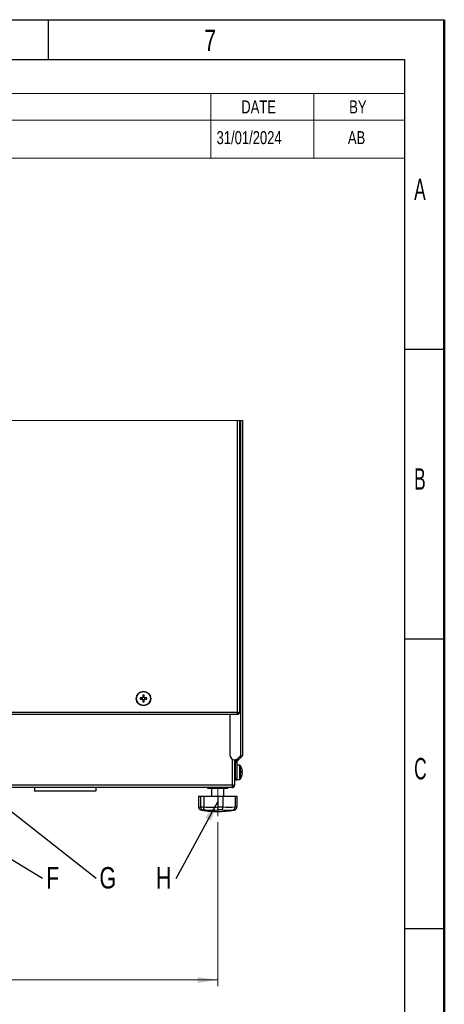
# Paper-space layout 'Specification Drawing' of a CAD drawing. Header units: millimetres. Extents: x 0 to 420, y 0 to 297.
# Tile 38 of 38: x 351 to 420, y 136 to 297. Entities that reach past the tile are written whole.
import ezdxf

# ---------------------------------------------------------------- set-up
doc = ezdxf.new("R2010")
doc.units = ezdxf.units.MM
doc.layers.add('BOARDER', color=7, linetype='Continuous', lineweight=25)
doc.layers.add('COMPONENT', color=7, linetype='Continuous')
doc.styles.add('SLDTEXTSTYLE0', font='TXT', dxfattribs={"width": 0.75})
doc.styles.add('SLDTEXTSTYLE1', font='TXT', dxfattribs={"width": 0.605})
doc.dimstyles.new('SLDDIMSTYLE0', dxfattribs={"dimtxt": 0.18, "dimasz": 3.302, "dimexe": 0, "dimexo": 0.0625, "dimgap": 0, "dimtad": 0, "dimtih": 1, "dimtoh": 1, "dimdec": 0, "dimrnd": 1e-09, "dimzin": 0, "dimdsep": 46, "dimtxsty": 'Standard', "dimsah": 1, "dimcen": 0.09, "dimadec": 0, "dimazin": 0, "dimtfac": 3.302, "dimtdec": 0, "dimtofl": 0, "dimtmove": 0, "dimatfit": 3, "dimfxl": 0, "dimfrac": 2, "dimtolj": 1, "dimtzin": 0, "dimarcsym": 0})
doc.dimstyles.new('SLDDIMSTYLE5', dxfattribs={"dimtxt": 3.5, "dimasz": 3.302, "dimexe": 0, "dimexo": 0.0625, "dimgap": 0.875, "dimtad": 1, "dimlfac": 4, "dimrnd": 1e-09, "dimzin": 12, "dimdsep": 46, "dimtxsty": 'SLDTEXTSTYLE0', "dimsah": 1, "dimcen": 0.09, "dimadec": 0, "dimazin": 3, "dimtfac": 1, "dimtofl": 0, "dimtmove": 0, "dimatfit": 3, "dimfxl": 0, "dimfrac": 2, "dimtolj": 1, "dimtzin": 12, "dimarcsym": 0})

# ---------------------------------------------------------------- blocks, each defined once
blk = doc.blocks.new('SW_TABLEANNOTATION_1')
at = {"color": 0, "linetype": 'Continuous', "lineweight": 18}
for p, q in [((0, 0), (0, -5.56)), ((0, 0), (11.79, 0)), ((11.79, 0), (23.59, 0)), ((23.59, 0), (121.13, 0)), ((121.13, 0), (137.97, 0)), ((137.97, 0), (152.75, 0)), ((152.75, 0), (152.75, -5.56)), ((0, -5.56), (0, -9.9)), ((0, -5.56), (11.79, -5.56)), ((11.79, -5.56), (11.79, -9.9)), ((11.79, -5.56), (23.59, -5.56)), ((23.59, -5.56), (23.59, -9.9)), ((23.59, -5.56), (121.13, -5.56)), ((121.13, -5.56), (121.13, -9.9)), ((121.13, -5.56), (137.97, -5.56)), ((137.97, -5.56), (137.97, -9.9)), ((137.97, -5.56), (152.75, -5.56)), ((152.75, -5.56), (152.75, -9.9)), ((0, -9.9), (11.79, -9.9)), ((0, -9.9), (0, -16.13)), ((11.79, -9.9), (23.59, -9.9)), ((11.79, -9.9), (11.79, -16.13)), ((23.59, -9.9), (121.13, -9.9)), ((23.59, -9.9), (23.59, -16.13)), ((121.13, -9.9), (137.97, -9.9)), ((121.13, -9.9), (121.13, -16.13)), ((137.97, -9.9), (152.75, -9.9)), ((137.97, -9.9), (137.97, -16.13)), ((152.75, -9.9), (152.75, -16.13)), ((0, -16.13), (11.79, -16.13)), ((11.79, -16.13), (23.59, -16.13)), ((23.59, -16.13), (121.13, -16.13)), ((121.13, -16.13), (137.97, -16.13)), ((137.97, -16.13), (152.75, -16.13))]:
    blk.add_line(p, q, dxfattribs=at)
at = {"color": 0, "linetype": 'Continuous', "lineweight": 18, "attachment_point": 1, "style": 'SLDTEXTSTYLE0'}
for s, insert, char_height in [('REVISIONS', (69.45, -1.73), 2.117), ('ECI', (3.67, -6.68), 2.117), ('REV.', (14.7, -6.68), 2.117), ('COMMENT', (64.99, -6.68), 2.117), ('DATE', (126.1, -6.68), 2.117), ('BY', (143.72, -6.68), 2.117), ('0513', (2.77, -11.7), 2.117), ('B', (16.88, -11.7), 2.12), ('Depth updated', (61.59, -11.7), 2.1167), ('31/01/2024', (122.06, -11.7), 2.117), ('AB', (143.51, -11.7), 2.117)]:
    blk.add_mtext(s, dxfattribs=dict(at, insert=insert, char_height=char_height))
blk = doc.blocks.new('_D_5')
at = {"color": 7, "linetype": 'Continuous', "lineweight": 0}
for p, q in [((276.25, 165.94), (276.25, 139.19)), ((383, 165.94), (383, 139.19)), ((276.25, 140.19), (383, 140.19))]:
    blk.add_line(p, q, dxfattribs=at)
at = {"color": 7, "linetype": 'Continuous', "lineweight": 18}
for points in [[(276.25, 140.19), (279.55, 139.68), (279.55, 140.69)], [(383, 140.19), (379.7, 140.69), (379.7, 139.68)]]:
    blk.add_solid(points, dxfattribs=at)
at = {"color": 7, "linetype": 'Continuous', "lineweight": 18, "insert": (319.34, 144.7), "char_height": 3.5, "attachment_point": 1, "rotation": 0, "style": 'SLDTEXTSTYLE0'}
blk.add_mtext('427', dxfattribs=at)
blk = doc.blocks.new('SW_NOTE_0_16')
at = {"color": 0, "linetype": 'Continuous', "lineweight": 0, "insert": (0.57, 1.8), "char_height": 3.5, "attachment_point": 1, "style": 'SLDTEXTSTYLE0'}
blk.add_mtext('F', dxfattribs=at)
blk = doc.blocks.new('SW_NOTE_0_17')
at = {"color": 0, "linetype": 'Continuous', "lineweight": 0, "insert": (0.53, 1.8), "char_height": 3.5, "attachment_point": 1, "style": 'SLDTEXTSTYLE0'}
blk.add_mtext('G', dxfattribs=at)
blk = doc.blocks.new('SW_NOTE_0_18')
at = {"color": 0, "linetype": 'Continuous', "lineweight": 0, "insert": (-1.99, 1.91), "char_height": 3.5, "attachment_point": 2, "style": 'SLDTEXTSTYLE0'}
blk.add_mtext('H', dxfattribs=at)

psp = doc.layouts.new('Specification Drawing')

# ---------------------------------------------------------------- linework, layer by layer
at = {"color": 7, "linetype": 'Continuous', "lineweight": 18}
for p, q in [((387.0995, 231.5481), (272.1495, 231.5481)), ((382.9995, 171.4481), (382.9995, 166.944))]:
    psp.add_line(p, q, dxfattribs=at)
at = {"color": 7, "linetype": 'Continuous', "lineweight": 25}
for p, q in [((386.162, 231.5481), (386.162, 183.9231)), ((386.562, 231.5481), (386.562, 183.9231)), ((386.6995, 231.5481), (386.6995, 176.7998)), ((387.0995, 177.0201), (387.0995, 231.5481)), ((370.7458, 186.6954), (370.7458, 186.3734)), ((371.0033, 186.3734), (371.0033, 186.6954)), ((370.6492, 186.2769), (370.3272, 186.2769)), ((370.3272, 186.0194), (370.6492, 186.0194)), ((370.6285, 186.2769), (370.6285, 186.0194)), ((371.0033, 186.3941), (370.7458, 186.3941)), ((370.7458, 185.9228), (370.7458, 185.6008)), ((370.7458, 185.9021), (371.0033, 185.9021)), ((371.0033, 185.6008), (371.0033, 185.9228)), ((371.4218, 186.2769), (371.0998, 186.2769)), ((371.0998, 186.0194), (371.4218, 186.0194)), ((371.1205, 186.0194), (371.1205, 186.2769)), ((321.8745, 183.9231), (386.162, 183.9231)), ((386.1585, 183.5231), (321.8745, 183.5231)), ((384.9995, 183.5231), (384.9995, 176.9104)), ((386.1585, 183.5231), (386.162, 183.5231)), ((386.162, 183.9231), (386.562, 183.9231)), ((386.162, 183.5231), (386.162, 183.7231)), ((385.3495, 176.276), (385.3495, 171.9981)), ((385.7495, 176.1604), (385.7495, 172.0017)), ((386.0995, 175.7716), (385.8995, 175.7716)), ((385.8995, 175.7716), (385.8995, 175.7608)), ((385.8995, 175.7608), (386.0995, 175.7608)), ((385.8995, 173.0678), (385.8995, 175.7608)), ((386.1581, 175.913), (386.0167, 176.0544)), ((386.0995, 175.7608), (386.0995, 175.7716)), ((386.0995, 175.7608), (386.0995, 173.0678)), ((386.576, 175.2856), (386.0995, 175.2856)), ((386.762, 176.7998), (386.2363, 176.2741)), ((386.3778, 176.1327), (386.2363, 176.2741)), ((386.6995, 176.7998), (386.2798, 176.3801)), ((386.9824, 176.7373), (386.3778, 176.1327)), ((386.576, 175.2856), (386.576, 172.9106)), ((386.6995, 176.7998), (387.0459, 176.7998)), ((385.7495, 175.0981), (385.8995, 175.0981)), ((385.8995, 175.0445), (385.7495, 175.0445)), ((385.7495, 174.1518), (385.8995, 174.1518)), ((385.8995, 174.0445), (385.7495, 174.0445)), ((386.6684, 175.2372), (386.6684, 172.959)), ((387.0076, 174.341), (387.0076, 174.261)), ((387.0076, 174.1895), (387.0076, 174.2627)), ((387.0076, 174.0067), (387.0076, 173.8961)), ((387.0076, 173.8553), (387.0076, 173.8961)), ((385.7495, 173.1518), (385.8995, 173.1518)), ((385.8995, 173.0981), (385.7495, 173.0981)), ((386.0995, 173.0678), (385.8995, 173.0678)), ((385.8995, 173.0678), (385.8995, 172.8481)), ((385.8995, 172.8481), (386.0995, 172.8481)), ((386.0995, 172.8481), (386.0995, 173.0678)), ((386.0995, 172.9106), (386.576, 172.9106)), ((385.3495, 171.9981), (273.8995, 171.9981)), ((385.3495, 171.5981), (273.8995, 171.5981)), ((353.0788, 171.5981), (353.0788, 171.0658)), ((353.0788, 171.0658), (363.0788, 171.0658)), ((353.0788, 171.0408), (353.0788, 171.0658)), ((363.0788, 171.0408), (353.0788, 171.0408)), ((363.0788, 171.5981), (363.0788, 171.0658)), ((363.0788, 171.0408), (363.0788, 171.0658)), ((381.373, 171.4481), (381.373, 171.5981)), ((382.9995, 171.4481), (381.373, 171.4481)), ((381.3745, 171.4481), (381.3745, 171.5981)), ((381.9985, 171.4481), (381.9985, 170.1981)), ((381.9995, 171.4481), (381.9995, 170.1981)), ((382.9995, 171.4481), (382.9995, 171.5981)), ((384.6245, 171.4481), (382.9995, 171.4481)), ((383.9995, 170.1981), (383.9995, 171.4481)), ((384.6245, 171.4481), (384.6245, 171.5981)), ((384.6245, 171.4481), (384.6245, 171.5981)), ((385.3495, 171.9981), (385.3495, 171.5981)), ((385.3495, 171.9221), (385.425, 171.9726)), ((385.5495, 171.9981), (385.7495, 171.9981)), ((385.7495, 171.9981), (385.7495, 172.0017)), ((379.859, 170.1981), (379.859, 168.4564)), ((379.859, 170.1981), (380.1942, 170.1981)), ((380.1942, 170.1981), (380.1942, 168.4564)), ((380.1942, 170.1981), (380.7048, 170.1981)), ((380.7048, 170.1981), (380.7048, 168.4564)), ((380.7048, 170.1981), (383.0179, 170.1981)), ((383.0179, 170.1981), (383.0179, 168.4564)), ((383.0179, 170.1981), (383.8453, 170.1981)), ((383.8453, 170.1981), (383.8453, 168.4564)), ((383.8453, 170.1981), (385.8233, 170.1981)), ((385.8233, 170.1981), (385.8233, 168.4564)), ((385.8233, 170.1981), (386.14, 170.1981)), ((386.14, 170.1981), (386.14, 168.4564)), ((379.8591, 168.4481), (379.859, 168.4564)), ((380.1942, 168.4564), (380.1943, 168.4481)), ((380.1943, 168.4481), (380.7047, 168.4481)), ((380.394, 167.9151), (380.3873, 167.9163)), ((380.4086, 167.9127), (380.4126, 167.9118)), ((380.9252, 167.9563), (380.5995, 167.9563)), ((380.7047, 168.4481), (380.7048, 168.4564)), ((383.0179, 168.4564), (383.0181, 168.4481)), ((383.0181, 168.4481), (383.8452, 168.4481)), ((383.6425, 167.9563), (383.1147, 167.9563)), ((383.8452, 168.4481), (383.8453, 168.4564)), ((385.7168, 167.9563), (385.5148, 167.9563)), ((385.8233, 168.4564), (385.8234, 168.4481)), ((385.8234, 168.4481), (386.14, 168.4481)), ((386.14, 168.4481), (386.14, 168.4564))]:
    psp.add_line(p, q, dxfattribs=at)
at = {"color": 7, "linetype": 'Continuous', "lineweight": 25, "flags": 128}
for points in [[(386.2363, 176.2741), (386.208, 176.2458), (386.1798, 176.2176), (386.1518, 176.1895), (386.124, 176.1617), (386.0965, 176.1342), (386.0694, 176.1071), (386.0427, 176.0805), (386.0167, 176.0544)], [(386.1581, 175.913), (386.1842, 175.9391), (386.2108, 175.9657), (386.2379, 175.9928), (386.2654, 176.0203), (386.2932, 176.0481), (386.3213, 176.0762), (386.3495, 176.1044), (386.3778, 176.1327)], [(386.9459, 174.0981), (386.9467, 174.0747), (386.9472, 174.0559)], [(386.9472, 174.6471), (386.9474, 174.6472), (386.9476, 174.6473)], [(386.9476, 173.5489), (386.9474, 173.5491), (386.9472, 173.5492)]]:
    psp.add_lwpolyline(points, dxfattribs=at)
at = {"color": 7, "linetype": 'Continuous', "lineweight": 25}
for radius in [1.1875, 1.1391]:
    psp.add_circle((370.8745, 186.1481), radius, dxfattribs=at)
for centre, radius, start, end in [((370.8745, 182.3041), 4.3932, 88.320598, 91.679402), ((374.7285, 186.1481), 4.4031, 178.324406, 181.675594), ((370.8745, 186.1481), 0.2594, 119.747008, 150.253545), ((370.8745, 186.1481), 0.2594, 209.746455, 240.252992), ((370.8745, 186.1481), 0.2128, 142.759236, 217.240764), ((370.8745, 186.1482), 0.2127, 127.239641, 142.761673), ((370.8745, 186.1481), 0.2127, 217.238327, 232.760359), ((370.8745, 186.1481), 0.2128, 52.761469, 127.238531), ((370.8745, 186.1481), 0.2128, 232.761469, 307.238531), ((370.8745, 189.9921), 4.3932, 268.320598, 271.679402), ((370.8745, 186.1481), 0.2594, 29.746455, 60.252992), ((370.8746, 186.1482), 0.2126, 37.235712, 52.762975), ((370.8745, 186.1481), 0.2594, 299.747008, 330.253545), ((370.8746, 186.148), 0.2126, 307.237025, 322.764288), ((370.8745, 186.1481), 0.2127, 322.758492, 37.241508), ((367.0213, 186.1481), 4.4024, 358.324129, 1.675871), ((385.7495, 176.9104), 0.75, 179.999885, 314.999952), ((386.5196, 177.0388), 0.5781, 335.573138, 343.918784), ((386.6995, 177.0201), 0.4, 339.295243, 359.999915), ((386.6791, 177.02), 0.4204, 340.355625, 0.013383), ((386.576, 175.1731), 0.1125, 34.72133, 90.002159), ((386.6996, 177.0201), 0.3999, 315.000191, 326.576445), ((385.0244, 174.0981), 2.0002, 16.121072, 34.717065), ((386.9054, 174.6417), 0.0421, 7.711323, 24.155743), ((385.0719, 174.1182), 1.9485, 6.564875, 16.111047), ((386.8575, 174.1388), 0.1936, 39.13201, 63.491641), ((384.8068, 174.1849), 2.1409, 356.595951, 3.404049), ((386.8574, 174.3117), 0.1936, 296.517067, 320.867441), ((386.8574, 173.8845), 0.1936, 39.132559, 63.482933), ((385.0718, 174.1189), 1.9486, 343.889443, 353.435152), ((385.0718, 174.0781), 1.9486, 343.889443, 353.435152), ((384.7537, 174.0981), 2.194, 358.856317, 1.103371), ((386.576, 173.0231), 0.1125, 270.009176, 325.274581), ((385.0246, 174.0981), 1.9999, 325.281809, 343.880055), ((386.8907, 173.5577), 0.057, 339.00658, 20.99342), ((380.0266, 168.7047), 0.2995, 235.975823, 304.024177), ((380.4403, 168.2171), 0.3055, 261.28168, 301.391856), ((382.9996, 183.4493), 15.7512, 260.478257, 270.002015), ((382.9986, 183.4493), 15.7511, 260.55044, 270.001947), ((381.8614, 181.289), 12.8846, 264.850061, 275.149939), ((382.02, 181.216), 13.3048, 265.280234, 274.719766), ((382.9995, 183.4487), 15.7506, 270.002557, 279.52192), ((384.5786, 177.6466), 9.7354, 264.482135, 275.517865), ((384.8343, 177.8336), 9.4292, 263.979577, 276.020423), ((385.5458, 168.2481), 0.3382, 280.080424, 300.373408)]:
    psp.add_arc(centre, radius, start, end, dxfattribs=at)
for points, knots in [([(386.162, 183.9231), (386.1618, 183.8721), (386.1613, 183.7778), (386.1602, 183.6546), (386.16, 183.5723), (386.1588, 183.5333), (386.1585, 183.5231)], [0, 0, 0, 0, 0.382665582, 0.707071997, 0.923845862, 1, 1, 1, 1]), ([(386.562, 183.9231), (386.556, 183.8707), (386.544, 183.7659), (386.4515, 183.6337), (386.3193, 183.5412), (386.2144, 183.5291), (386.162, 183.5231)], [0, 0, 0, 0, 0.24999917, 0.49999663, 0.74999864, 1, 1, 1, 1]), ([(386.362, 183.9231), (386.359, 183.8969), (386.353, 183.8445), (386.3067, 183.7784), (386.2406, 183.7321), (386.1882, 183.7261), (386.162, 183.7231)], [0, 0, 0, 0, 0.2500109, 0.49999861, 0.75000079, 1, 1, 1, 1]), ([(386.0167, 176.0544), (385.988, 176.0194), (385.9318, 175.9509), (385.9025, 175.8472), (385.9002, 175.7879), (385.8995, 175.7716)], [0, 0, 0, 0, 0.43015191, 0.84336962, 1, 1, 1, 1]), ([(386.1581, 175.913), (386.141, 175.8914), (386.1158, 175.8595), (386.1016, 175.8085), (386.1002, 175.7836), (386.0995, 175.7716)], [0, 0, 0, 0, 0.52152029, 0.76891353, 1, 1, 1, 1]), ([(386.3841, 176.4218), (386.3798, 176.4198), (386.3535, 176.4072), (386.3261, 176.3971), (386.3032, 176.3885)], [0, 0, 0, 0, 0.16040801, 1, 1, 1, 1]), ([(385.3495, 171.9981), (385.4005, 171.9984), (385.4948, 171.9989), (385.618, 171.9999), (385.7003, 172.0001), (385.7394, 172.0013), (385.7495, 172.0017)], [0, 0, 0, 0, 0.38266786, 0.70708025, 0.92385213, 1, 1, 1, 1]), ([(385.3495, 171.5981), (385.4019, 171.6041), (385.5068, 171.6162), (385.639, 171.7087), (385.7315, 171.8409), (385.7435, 171.9457), (385.7495, 171.9981)], [0, 0, 0, 0, 0.24999699, 0.49999628, 0.74999153, 1, 1, 1, 1]), ([(385.3495, 171.7981), (385.3757, 171.8011), (385.4281, 171.8071), (385.4942, 171.8534), (385.5405, 171.9195), (385.5465, 171.9719), (385.5495, 171.9981)], [0, 0, 0, 0, 0.24999491, 0.49999145, 0.74999398, 1, 1, 1, 1]), ([(379.8591, 168.4481), (379.8651, 168.3922), (379.8772, 168.2802), (379.9665, 168.1363), (380.0499, 168.0466), (380.107, 168.0236), (380.1119, 168.0217)], [0, 0, 0, 0, 0.32184455, 0.64368355, 0.96934095, 1, 1, 1, 1]), ([(380.1121, 168.022), (380.1622, 167.9929), (380.2457, 167.9444), (380.3409, 167.9317), (380.379, 167.9266)], [0, 0, 0, 0, 0.59985458, 1, 1, 1, 1]), ([(380.1943, 168.4481), (380.2007, 168.3925), (380.2135, 168.2817), (380.2972, 168.1342), (380.4188, 168.0201), (380.5283, 167.9719), (380.59, 167.9581), (380.5984, 167.9565), (380.5995, 167.9563)], [0, 0, 0, 0, 0.24292378, 0.48378224, 0.7233433, 0.96265851, 0.99518691, 1, 1, 1, 1]), ([(380.9252, 167.9563), (380.9246, 167.9565), (380.9195, 167.9581), (380.8803, 167.9728), (380.812, 168.0285), (380.7482, 168.1436), (380.7081, 168.2881), (380.7059, 168.3932), (380.7047, 168.4481)], [0, 0, 0, 0, 0.00356509, 0.02782228, 0.21999603, 0.44830168, 0.71212294, 1, 1, 1, 1]), ([(383.1147, 167.9563), (383.1145, 167.9565), (383.1128, 167.9582), (383.0956, 167.9787), (383.0733, 168.0414), (383.0479, 168.1491), (383.0278, 168.2901), (383.0215, 168.3935), (383.0181, 168.4481)], [0, 0, 0, 0, 0.00174154, 0.01440236, 0.15830291, 0.38570776, 0.67518089, 1, 1, 1, 1]), ([(383.6425, 167.9563), (383.643, 167.9565), (383.647, 167.9582), (383.6799, 167.9741), (383.736, 168.0331), (383.7911, 168.1454), (383.8318, 168.2882), (383.8406, 168.3932), (383.8452, 168.4481)], [0, 0, 0, 0, 0.0029399, 0.02320701, 0.19885063, 0.4279663, 0.70107017, 1, 1, 1, 1]), ([(385.5148, 167.9563), (385.5156, 167.9565), (385.5224, 167.9581), (385.573, 167.9721), (385.6629, 168.023), (385.7556, 168.1388), (385.8151, 168.2855), (385.8205, 168.393), (385.8234, 168.4481)], [0, 0, 0, 0, 0.00432015, 0.03355053, 0.25250873, 0.48550134, 0.73577716, 1, 1, 1, 1]), ([(385.6155, 167.9257), (385.6424, 167.928), (385.7395, 167.9362), (385.8248, 167.9863), (385.8865, 168.0226)], [0, 0, 0, 0, 0.27651491, 1, 1, 1, 1]), ([(385.7168, 167.9563), (385.718, 167.9565), (385.7268, 167.9581), (385.7916, 167.9718), (385.9062, 168.0192), (386.034, 168.133), (386.1215, 168.281), (386.1338, 168.3924), (386.14, 168.4481)], [0, 0, 0, 0, 0.00498056, 0.0386051, 0.28375397, 0.52438226, 0.76218897, 1, 1, 1, 1])]:
    psp.add_open_spline(points, degree=3, knots=knots, dxfattribs=at)
at = {"layer": 'BOARDER'}
for p, q in [((355.34, 290.5), (355.34, 297)), ((413.5, 290.5), (413.5, 6.5)), ((413.5, 243.2), (420, 243.2)), ((413.5, 195.9), (420, 195.9)), ((413.5, 148.6), (420, 148.6))]:
    psp.add_line(p, q, dxfattribs=at)
at = {"layer": 'BOARDER', "linetype": 'Continuous', "lineweight": 50}
psp.add_line((420, 0), (420, 297), dxfattribs=at)
at = {"layer": 'COMPONENT'}
for p, q in [((0, 297), (420, 297)), ((6.5, 290.5), (413.5, 290.5))]:
    psp.add_line(p, q, dxfattribs=at)

# ---------------------------------------------------------------- block references
at = {"color": 7, "linetype": 'Continuous', "lineweight": 18}
psp.add_blockref('SW_TABLEANNOTATION_1', (260.7494, 290.5), dxfattribs=at)
at = {"color": 7, "linetype": 'Continuous', "lineweight": 0}
for name, p in [('SW_NOTE_0_16', (354.4008, 156.8264)), ('SW_NOTE_0_17', (363.1523, 156.8264)), ('SW_NOTE_0_18', (376.1709, 156.7095))]:
    psp.add_blockref(name, p, dxfattribs=at)

# ---------------------------------------------------------------- texts
at = {"layer": 'BOARDER', "char_height": 3.5}
for s, insert, attachment_point, style in [('7', (381.752, 295.3934), 2, 'SLDTEXTSTYLE0'), ('A', (415.0709, 271.0445), 1, 'SLDTEXTSTYLE1'), ('B', (415.0709, 223.7445), 1, 'SLDTEXTSTYLE1'), ('C', (415.0709, 176.4445), 1, 'SLDTEXTSTYLE1')]:
    psp.add_mtext(s, dxfattribs=dict(at, insert=insert, attachment_point=attachment_point, style=style))

# ---------------------------------------------------------------- dimensions: what is measured, and where the dimension line sits
at = {"color": 7, "linetype": 'Continuous', "lineweight": 18}
dim = psp.add_linear_dim(base=(382.9995, 140.1862), p1=(276.2495, 166.944), p2=(382.9995, 166.944), angle=0.000001, dimstyle='SLDDIMSTYLE5', dxfattribs=at)
dim.commit()
dim.dimension.update_dxf_attribs({"geometry": '_D_5', "text_midpoint": (323.2212, 140.1862), "dimtype": 160})

# ---------------------------------------------------------------- leaders
at = {"color": 7, "linetype": 'Continuous', "lineweight": 0}
for points in [[(334.749, 179.0981), (363.1523, 156.8264)], [(321.8397, 176.3725), (354.4008, 156.8264)], [(382.9995, 169.3512), (376.1709, 156.7095)]]:
    psp.add_leader(points, dimstyle='SLDDIMSTYLE0', dxfattribs=at)

doc.saveas('drawing.dxf')
